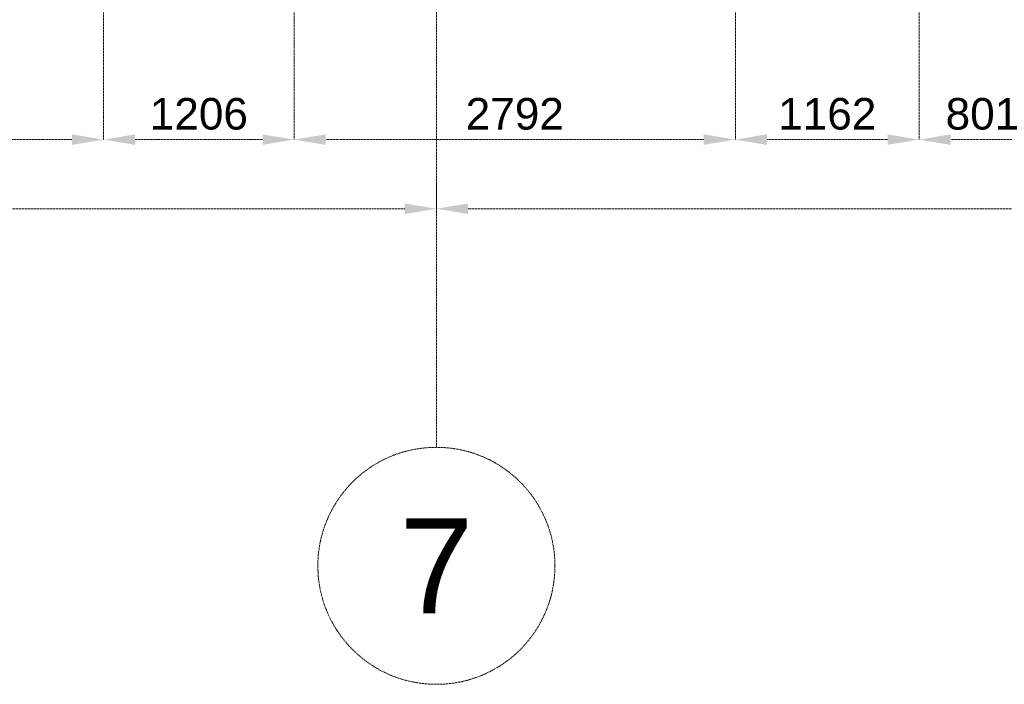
# Model space of a CAD drawing. Header units: millimetres. Extents: x -176817 to 571382, y -58489 to 156123.
# Tile 186 of 256: x 162774 to 169004, y -32271 to -28065. Entities that reach past the tile are written whole.
import ezdxf

# ---------------------------------------------------------------- set-up
doc = ezdxf.new("R2010")
doc.units = ezdxf.units.MM
doc.header["$LTSCALE"] = 0.2
doc.linetypes.add('HIDDEN', pattern=[9.525, 6.35, -3.175])
doc.layers.get('Defpoints').update_dxf_attribs({"lineweight": 13})
doc.layers.add('-AAA Podkład', color=252, linetype='Continuous', lineweight=13)
doc.layers.add('-AAA Wymiar', color=1, linetype='Continuous', lineweight=18)
doc.styles.get("Standard").update_dxf_attribs({"font": 'arial.ttf'})
doc.dimstyles.new('STANDARD-100', dxfattribs={"dimscale": 100, "dimtxt": 2, "dimasz": 2, "dimexe": 0, "dimexo": 0, "dimgap": 0.6, "dimtad": 1, "dimdec": 0, "dimzin": 12, "dimdsep": 46, "dimtxsty": 'Standard', "dimcen": 1, "dimclrd": 256, "dimclre": 256, "dimclrt": 2, "dimadec": 0, "dimazin": 0, "dimtfac": 1, "dimtdec": 0, "dimtmove": 0, "dimatfit": 3, "dimfxl": 0, "dimtolj": 1, "dimtzin": 0, "dimarcsym": 0})

# ---------------------------------------------------------------- blocks, each defined once
blk = doc.blocks.new('*D873')
at = {"layer": '-AAA Podkład', "linetype": 'HIDDEN', "lineweight": -2, "ltscale": 5, "transparency": 16777216}
for p, q in [((26350, -46781.6), (26350, -46944.7)), ((35350, -46781.6), (35350, -46944.7)), ((35150, -46944.7), (26550, -46944.7))]:
    blk.add_line(p, q, dxfattribs=at)
at = {"layer": '-AAA Podkład', "linetype": 'HIDDEN', "ltscale": 5, "transparency": 16777216}
for points in [[(26550, -46911.4), (26550, -46978.1), (26350, -46944.7)], [(35150, -46911.4), (35150, -46978.1), (35350, -46944.7)]]:
    blk.add_solid(points, dxfattribs=at)
at = {"layer": 'Defpoints', "color": 0, "linetype": 'HIDDEN', "ltscale": 5, "transparency": 16777216}
for p in [(26350, -46781.6), (35350, -46781.6), (26350, -46944.7)]:
    blk.add_point(p, dxfattribs=at)
at = {"layer": '-AAA Podkład', "color": 2, "linetype": 'HIDDEN', "ltscale": 5, "transparency": 16777216, "insert": (30850, -46782.6), "char_height": 200, "attachment_point": 5}
blk.add_mtext('\\A1;9000', dxfattribs=at)
blk = doc.blocks.new('*D874')
at = {"layer": '-AAA Podkład', "linetype": 'HIDDEN', "lineweight": -2, "ltscale": 5, "transparency": 16777216}
for p, q in [((26350, -46781.6), (26350, -46944.7)), ((17350, -46868.5), (17350, -46944.7)), ((26150, -46944.7), (17550, -46944.7))]:
    blk.add_line(p, q, dxfattribs=at)
at = {"layer": '-AAA Podkład', "linetype": 'HIDDEN', "ltscale": 5, "transparency": 16777216}
for points in [[(17550, -46911.4), (17550, -46978.1), (17350, -46944.7)], [(26150, -46911.4), (26150, -46978.1), (26350, -46944.7)]]:
    blk.add_solid(points, dxfattribs=at)
at = {"layer": 'Defpoints', "color": 0, "linetype": 'HIDDEN', "ltscale": 5, "transparency": 16777216}
for p in [(26350, -46781.6), (17350, -46868.5), (17350, -46944.7)]:
    blk.add_point(p, dxfattribs=at)
at = {"layer": '-AAA Podkład', "color": 2, "linetype": 'HIDDEN', "ltscale": 5, "transparency": 16777216, "insert": (21850, -46782.6), "char_height": 200, "attachment_point": 5}
blk.add_mtext('\\A1;9000', dxfattribs=at)
blk = doc.blocks.new('*D879')
at = {"layer": '-AAA Podkład', "linetype": 'HIDDEN', "lineweight": -2, "ltscale": 5, "transparency": 16777216}
for p, q in [((29404.4, -44949.4), (29404.4, -46507.2)), ((30205.5, -44946.9), (30205.5, -46507.2)), ((30005.5, -46507.2), (29604.4, -46507.2))]:
    blk.add_line(p, q, dxfattribs=at)
at = {"layer": '-AAA Podkład', "linetype": 'HIDDEN', "ltscale": 5, "transparency": 16777216}
for points in [[(29604.4, -46473.9), (29604.4, -46540.5), (29404.4, -46507.2)], [(30005.5, -46473.9), (30005.5, -46540.5), (30205.5, -46507.2)]]:
    blk.add_solid(points, dxfattribs=at)
at = {"layer": 'Defpoints', "color": 0, "linetype": 'HIDDEN', "ltscale": 5, "transparency": 16777216}
for p in [(29404.4, -44949.4, 0), (30205.5, -44946.9, 0), (29404.4, -46507.2)]:
    blk.add_point(p, dxfattribs=at)
at = {"layer": '-AAA Podkład', "color": 2, "linetype": 'HIDDEN', "ltscale": 5, "transparency": 16777216, "insert": (29805, -46345.1), "char_height": 200, "attachment_point": 5}
blk.add_mtext('\\A1;801', dxfattribs=at)
blk = doc.blocks.new('*D880')
at = {"layer": '-AAA Podkład', "linetype": 'HIDDEN', "lineweight": -2, "ltscale": 5, "transparency": 16777216}
for p, q in [((28242, -44958.9), (28242, -46507.2)), ((29404.4, -44949.4), (29404.4, -46507.2)), ((29204.4, -46507.2), (28442, -46507.2))]:
    blk.add_line(p, q, dxfattribs=at)
at = {"layer": '-AAA Podkład', "linetype": 'HIDDEN', "ltscale": 5, "transparency": 16777216}
for points in [[(28442, -46473.9), (28442, -46540.5), (28242, -46507.2)], [(29204.4, -46473.9), (29204.4, -46540.5), (29404.4, -46507.2)]]:
    blk.add_solid(points, dxfattribs=at)
at = {"layer": 'Defpoints', "color": 0, "linetype": 'HIDDEN', "ltscale": 5, "transparency": 16777216}
for p in [(28242, -44958.9, 0), (29404.4, -44949.4, 0), (28242, -46507.2)]:
    blk.add_point(p, dxfattribs=at)
at = {"layer": '-AAA Podkład', "color": 2, "linetype": 'HIDDEN', "ltscale": 5, "transparency": 16777216, "insert": (28823.2, -46345.1), "char_height": 200, "attachment_point": 5}
blk.add_mtext('\\A1;1162', dxfattribs=at)
blk = doc.blocks.new('*D881')
at = {"layer": '-AAA Podkład', "linetype": 'HIDDEN', "lineweight": -2, "ltscale": 5, "transparency": 16777216}
for p, q in [((25450, -43854), (25450, -46507.2)), ((28242, -44958.9), (28242, -46507.2)), ((28042, -46507.2), (25650, -46507.2))]:
    blk.add_line(p, q, dxfattribs=at)
at = {"layer": '-AAA Podkład', "linetype": 'HIDDEN', "ltscale": 5, "transparency": 16777216}
for points in [[(25650, -46473.9), (25650, -46540.5), (25450, -46507.2)], [(28042, -46473.9), (28042, -46540.5), (28242, -46507.2)]]:
    blk.add_solid(points, dxfattribs=at)
at = {"layer": 'Defpoints', "color": 0, "linetype": 'HIDDEN', "ltscale": 5, "transparency": 16777216}
for p in [(25450, -43854), (28242, -44958.9, 0), (25450, -46507.2)]:
    blk.add_point(p, dxfattribs=at)
at = {"layer": '-AAA Podkład', "color": 2, "linetype": 'HIDDEN', "ltscale": 5, "transparency": 16777216, "insert": (26846, -46345.1), "char_height": 200, "attachment_point": 5}
blk.add_mtext('\\A1;2792', dxfattribs=at)
blk = doc.blocks.new('*D882')
at = {"layer": '-AAA Podkład', "linetype": 'HIDDEN', "lineweight": -2, "ltscale": 5, "transparency": 16777216}
for p, q in [((25450, -43854), (25450, -46507.2)), ((24244, -44409.3), (24244, -46507.2)), ((25250, -46507.2), (24444, -46507.2))]:
    blk.add_line(p, q, dxfattribs=at)
at = {"layer": '-AAA Podkład', "linetype": 'HIDDEN', "ltscale": 5, "transparency": 16777216}
for points in [[(24444, -46473.9), (24444, -46540.5), (24244, -46507.2)], [(25250, -46473.9), (25250, -46540.5), (25450, -46507.2)]]:
    blk.add_solid(points, dxfattribs=at)
at = {"layer": 'Defpoints', "color": 0, "linetype": 'HIDDEN', "ltscale": 5, "transparency": 16777216}
for p in [(25450, -43854), (24244, -44409.3), (24244, -46507.2)]:
    blk.add_point(p, dxfattribs=at)
at = {"layer": '-AAA Podkład', "color": 2, "linetype": 'HIDDEN', "ltscale": 5, "transparency": 16777216, "insert": (24847, -46345.1), "char_height": 200, "attachment_point": 5}
blk.add_mtext('\\A1;1206', dxfattribs=at)
blk = doc.blocks.new('*D883')
at = {"layer": '-AAA Podkład', "linetype": 'HIDDEN', "lineweight": -2, "ltscale": 5, "transparency": 16777216}
for p, q in [((21450, -43849.3), (21450, -46507.2)), ((24244, -44409.3), (24244, -46507.2)), ((24044, -46507.2), (21650, -46507.2))]:
    blk.add_line(p, q, dxfattribs=at)
at = {"layer": '-AAA Podkład', "linetype": 'HIDDEN', "ltscale": 5, "transparency": 16777216}
for points in [[(21650, -46473.9), (21650, -46540.5), (21450, -46507.2)], [(24044, -46473.9), (24044, -46540.5), (24244, -46507.2)]]:
    blk.add_solid(points, dxfattribs=at)
at = {"layer": 'Defpoints', "color": 0, "linetype": 'HIDDEN', "ltscale": 5, "transparency": 16777216}
for p in [(21450, -43849.3, 0), (24244, -44409.3), (21450, -46507.2)]:
    blk.add_point(p, dxfattribs=at)
at = {"layer": '-AAA Podkład', "color": 2, "linetype": 'HIDDEN', "ltscale": 5, "transparency": 16777216, "insert": (22847, -46345.1), "char_height": 200, "attachment_point": 5}
blk.add_mtext('\\A1;2794', dxfattribs=at)
blk = doc.blocks.new('Podkład rev.B')
at = {"layer": '-AAA Podkład', "linetype": 'HIDDEN', "ltscale": 5}
blk.add_line((26350, 2544.3, 0), (26350, -48454.9, 0), dxfattribs=at)
blk.add_circle((26350, -49204.9, 0), 750, dxfattribs=at)
at = {"layer": '-AAA Podkład', "linetype": 'HIDDEN', "ltscale": 5, "insert": (26350, -49204.9, 0), "char_height": 600, "attachment_point": 5}
blk.add_mtext('\\A1;7', dxfattribs=at)
at = {"layer": '-AAA Podkład', "linetype": 'HIDDEN', "ltscale": 5}
for base, p1, p2, picture, middle in [((21450, -46507.2, 0), (24244, -44409.3, 0), (21450, -43849.3, 0), '*D883', (22847, -46345.1, 0)), ((24244, -46507.2, 0), (25450, -43854, 0), (24244, -44409.3, 0), '*D882', (24847, -46345.1, 0)), ((25450, -46507.2, 0), (28242, -44958.9, 0), (25450, -43854, 0), '*D881', (26846, -46345.1, 0)), ((28242, -46507.2, 0), (29404.4, -44949.4, 0), (28242, -44958.9, 0), '*D880', (28823.2, -46345.1, 0)), ((17350, -46944.7, 0), (26350, -46781.6, 0), (17350, -46868.5, 0), '*D874', (21850, -46782.6, 0)), ((26350, -46944.7, 0), (35350, -46781.6, 0), (26350, -46781.6, 0), '*D873', (30850, -46782.6, 0))]:
    dim = blk.add_linear_dim(base=base, p1=p1, p2=p2, dimstyle='STANDARD-100', dxfattribs=at)
    dim.commit()
    dim.dimension.update_dxf_attribs({"geometry": picture, "text_midpoint": middle})
dim = blk.add_linear_dim(base=(29404.4, -46507.2, 0), p1=(30205.5, -44946.9, 0), p2=(29404.4, -44949.4, 0), dimstyle='STANDARD-100', dxfattribs=at)
dim.commit()
dim.dimension.update_dxf_attribs({"geometry": '*D879', "text_midpoint": (29805, -46507.2, 0), "dimtype": 128})

msp = doc.modelspace()

# ---------------------------------------------------------------- block references
at = {"layer": '-AAA Wymiar'}
msp.add_blockref('Podkład rev.B', (139060.9118, 17683.4632, 0), dxfattribs=at)

doc.saveas('drawing.dxf')
